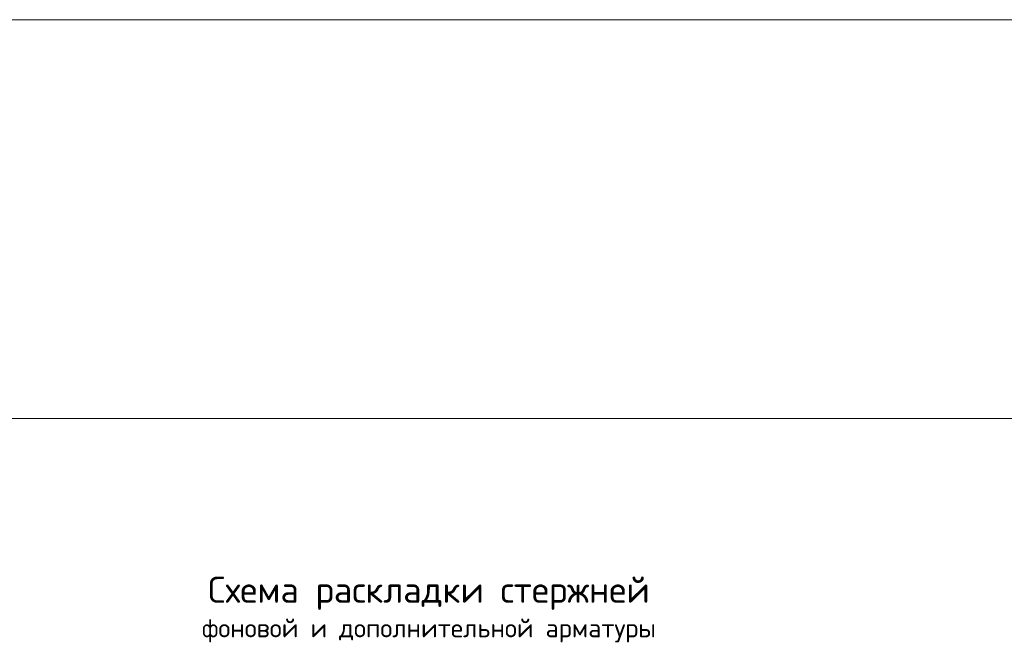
# Model space of a CAD drawing. Header units: metres. Extents: x -38 to 100, y -15 to 21.
# Tile 225 of 246: x 75.82 to 77.8, y 8.53 to 9.78. Entities that reach past the tile are written whole.
import ezdxf

# ---------------------------------------------------------------- set-up
doc = ezdxf.new("R2010")
doc.units = ezdxf.units.M
doc.layers.add('XR$5$Текст_ примечание', color=7, linetype='Continuous', lineweight=13)
doc.layers.add('XR$7$Текст_ примечание', color=7, linetype='Continuous', lineweight=13)

msp = doc.modelspace()

# ---------------------------------------------------------------- linework, layer by layer
at = {"layer": 'XR$5$Текст_ примечание', "color": 7, "linetype": 'Continuous', "lineweight": 13, "transparency": 33554687}
for p, q in [((88.9757, 9.7764), (70.4757, 9.7764)), ((88.9757, 8.9764), (70.4757, 8.9764))]:
    msp.add_line(p, q, dxfattribs=at)
at = {"layer": 'XR$7$Текст_ примечание', "color": 7, "linetype": 'Continuous', "lineweight": 13, "transparency": 33554687}
for p, q in [((88.9757, 9.7764), (70.4757, 9.7764)), ((88.9757, 8.9764), (70.4757, 8.9764))]:
    msp.add_line(p, q, dxfattribs=at)

# ---------------------------------------------------------------- texts
at = {"color": 7, "linetype": 'Continuous', "lineweight": 13, "transparency": 33554687, "insert": (76.6412, 8.6589), "char_height": 0.0525, "width": 1.232044, "attachment_point": 2, "line_spacing_factor": 0.963855}
msp.add_mtext('\\A1;{\\fISOCPEUR|i0|b0;\\H0.052500;\\W1.000000;\\C7;Схема раскладки стержней}\\P{\\fISOCPEUR|i0|b0;\\H0.037500;\\W1.000000;\\C7;фоновой и дополнительной арматуры}\\P', dxfattribs=at)
msp.add_mtext('\\A1;{\\fISOCPEUR|i0|b0;\\H0.052500;\\W1.000000;\\C7;Схема раскладки стержней}\\P{\\fISOCPEUR|i0|b0;\\H0.037500;\\W1.000000;\\C7;фоновой и дополнительной арматуры}\\P', dxfattribs=at)
msp.add_mtext('\\A1;{\\fISOCPEUR|i0|b0;\\H0.052500;\\W1.000000;\\C7;Схема раскладки стержней}\\P{\\fISOCPEUR|i0|b0;\\H0.037500;\\W1.000000;\\C7;фоновой и дополнительной арматуры}\\P', dxfattribs=at)

doc.saveas('drawing.dxf')
